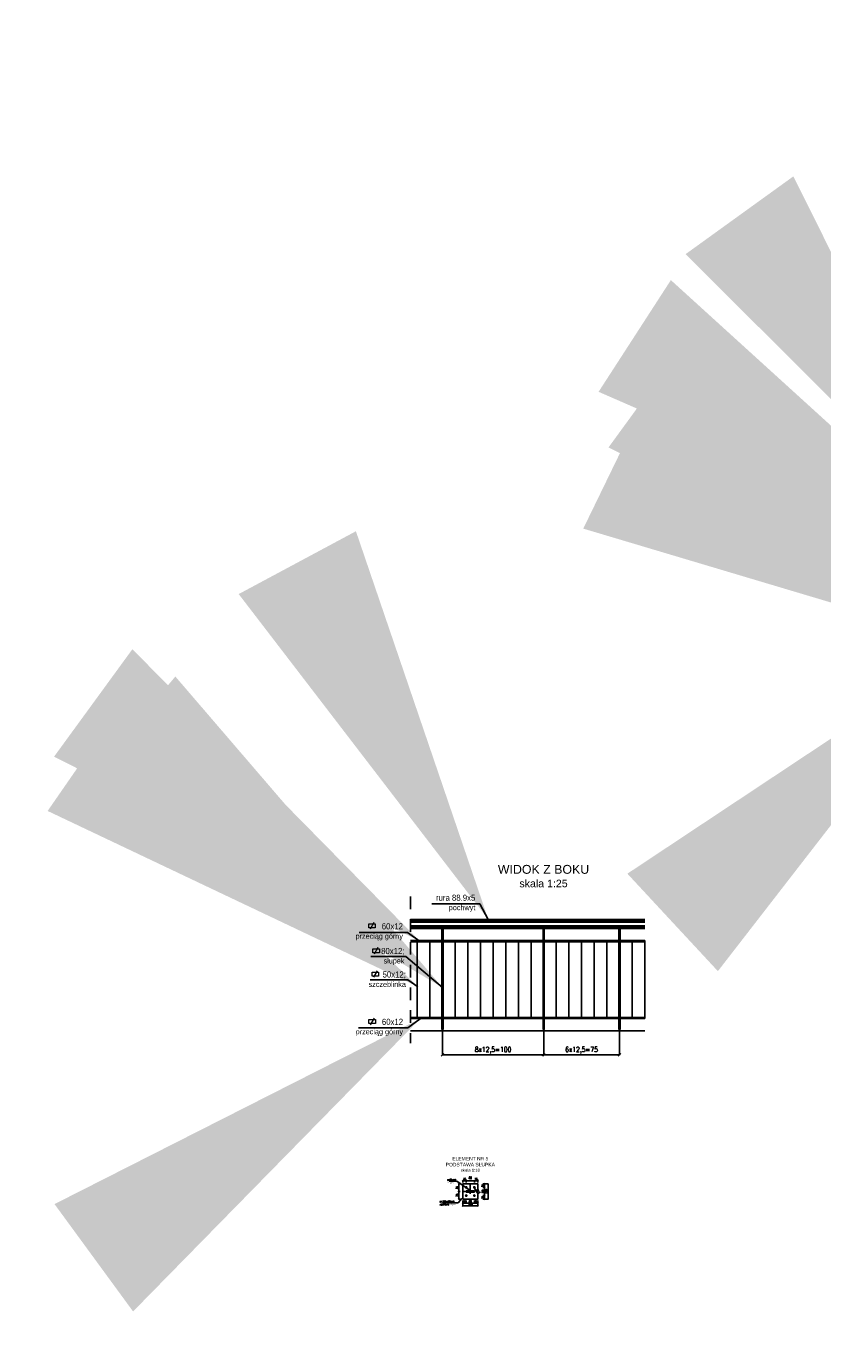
# Model space of a CAD drawing. Header units: metres. Extents: x 0 to 7550187, y 0 to 5738922.
# Tile 6 of 43: x 7549260.69 to 7549268.57, y 5738626.26 to 5738639.3. Entities that reach past the tile are written whole.
import ezdxf
from ezdxf import colors
from ezdxf.entities.mleader import LeaderData, LeaderLine
from ezdxf.math import Vec2, Vec3

# ---------------------------------------------------------------- set-up
doc = ezdxf.new("R2010")
doc.units = ezdxf.units.M
doc.header["$PDSIZE"] = -1
for name, pattern in [('DASHDOT', [25.4, 12.7, -6.35, 0, -6.35]), ('DASHDOT2', [0.5, 0.25, -0.125, 0, -0.125]), ('HIDDEN', [0.375, 0.25, -0.125])]:
    doc.linetypes.add(name, pattern=pattern)
doc.layers.add('_STYL_OPIS', color=4, linetype='Continuous', lineweight=0)
doc.layers.add('_STYL_TEREN', color=4, linetype='Continuous', lineweight=0)
for name, color, linetype in [('_STYL_OPISY', 7, 'Continuous'), ('_STYL_OPISY_GŁÓWNE', 2, 'Continuous'), ('_STYL_OSIE', 5, 'DASHDOT'), ('_STYL_WYMIARY', 7, 'Continuous'), ('_STYL_WYPOSAŻENIE', 5, 'Continuous')]:
    doc.layers.add(name, color=color, linetype=linetype)
doc.styles.add('35_50', font='arial.ttf', dxfattribs={"height": 17.5})
doc.styles.add('arial', font='arial.ttf', dxfattribs={"width": 0.9})
doc.styles.add('Romans', font='Romans.shx', dxfattribs={"width": 0.75})
doc.styles.get("Standard").update_dxf_attribs({"font": 'romans.shx', "width": 0.75})
doc.dimstyles.new('1_20', dxfattribs={"dimscale": 2, "dimtxt": 2.5, "dimasz": 2, "dimexe": 1.25, "dimexo": 2, "dimtad": 1, "dimdec": 1, "dimtxsty": 'arial', "dimcen": 2.5, "dimadec": 0, "dimazin": 0, "dimtfac": 1, "dimtdec": 1, "dimtmove": 0, "dimatfit": 3, "dimfxl": 0, "dimarcsym": 0})
doc.dimstyles.new('styl_1-10', dxfattribs={"dimscale": 0.05, "dimtxt": 0.4, "dimasz": 0.2, "dimexe": 0.02, "dimexo": 0.008, "dimgap": 0.125, "dimtad": 1, "dimdec": 0, "dimlfac": 100, "dimdsep": 46, "dimtxsty": 'Standard', "dimblk": 'OBLIQUE', "dimcen": 1, "dimclrd": 256, "dimclre": 256, "dimclrt": 4, "dimadec": 0, "dimazin": 0, "dimtfac": 1, "dimtdec": 0, "dimtmove": 1, "dimatfit": 3, "dimfxl": 0, "dimlwd": -1, "dimlwe": -1, "dimarcsym": 0})
doc.dimstyles.new('styl_1-25', dxfattribs={"dimscale": 0.05, "dimtxt": 1, "dimasz": 0.5, "dimexe": 0.05, "dimexo": 0.02, "dimgap": 0.315, "dimtad": 1, "dimdec": 0, "dimlfac": 100, "dimdsep": 46, "dimtxsty": 'Standard', "dimblk": 'OBLIQUE', "dimcen": 1, "dimclrd": 256, "dimclre": 256, "dimclrt": 4, "dimadec": 0, "dimazin": 0, "dimtfac": 1, "dimtdec": 0, "dimtmove": 1, "dimatfit": 3, "dimfxl": 0, "dimlwd": -1, "dimlwe": -1, "dimarcsym": 0})

# ---------------------------------------------------------------- blocks, each defined once
blk = doc.blocks.new('_Oblique')
at = {"color": 0, "linetype": 'ByBlock', "lineweight": -2}
blk.add_line((-0.5, -0.5), (0.5, 0.5), dxfattribs=at)
blk = doc.blocks.new('*D161')
at = {"layer": '_STYL_WYMIARY', "transparency": 16777216}
for p, q in [((7549265.005970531, 5738627.663279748), (7549265.005970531, 5738627.635978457)), ((7549265.005970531, 5738627.636978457), (7549265.155970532, 5738627.636978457)), ((7549265.155970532, 5738627.664811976), (7549265.155970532, 5738627.635978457))]:
    blk.add_line(p, q, dxfattribs=at)
at = {"layer": 'Defpoints', "color": 0, "transparency": 16777216}
for p in [(7549265.005970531, 5738627.663679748), (7549265.155970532, 5738627.665211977), (7549265.155970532, 5738627.636978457)]:
    blk.add_point(p, dxfattribs=at)
at = {"layer": '_STYL_WYMIARY', "transparency": 16777216, "xscale": 0.01, "yscale": 0.01, "zscale": 0.01, "rotation": 180}
blk.add_blockref('_Oblique', (7549265.005970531, 5738627.636978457), dxfattribs=at)
at = {"layer": '_STYL_WYMIARY', "transparency": 16777216, "xscale": 0.01, "yscale": 0.01, "zscale": 0.01}
blk.add_blockref('_Oblique', (7549265.155970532, 5738627.636978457), dxfattribs=at)
at = {"layer": '_STYL_WYMIARY', "color": 4, "transparency": 16777216, "insert": (7549265.080970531, 5738627.653228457), "char_height": 0.02, "attachment_point": 5}
blk.add_mtext('150', dxfattribs=at)
blk = doc.blocks.new('*D162')
at = {"layer": '_STYL_WYMIARY', "transparency": 16777216}
for p, q in [((7549265.221745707, 5738627.854546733), (7549265.257039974, 5738627.854546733)), ((7549265.256039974, 5738627.854546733), (7549265.256039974, 5738627.704546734)), ((7549265.224606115, 5738627.704546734), (7549265.257039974, 5738627.704546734))]:
    blk.add_line(p, q, dxfattribs=at)
at = {"layer": 'Defpoints', "color": 0, "transparency": 16777216}
for p in [(7549265.221345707, 5738627.854546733), (7549265.224206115, 5738627.704546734), (7549265.256039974, 5738627.704546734)]:
    blk.add_point(p, dxfattribs=at)
at = {"layer": '_STYL_WYMIARY', "transparency": 16777216, "xscale": 0.01, "yscale": 0.01, "zscale": 0.01}
for p, rotation in [((7549265.256039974, 5738627.854546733), 90), ((7549265.256039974, 5738627.704546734), 270)]:
    blk.add_blockref('_Oblique', p, dxfattribs=dict(at, rotation=rotation))
at = {"layer": '_STYL_WYMIARY', "color": 4, "transparency": 16777216, "insert": (7549265.239789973, 5738627.77954673), "char_height": 0.02, "attachment_point": 5, "rotation": 90}
blk.add_mtext('150', dxfattribs=at)
blk = doc.blocks.new('*D163')
at = {"layer": '_STYL_WYMIARY', "transparency": 16777216}
for p, q in [((7549265.205211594, 5738627.739546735), (7549265.222345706, 5738627.739546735)), ((7549265.221345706, 5738627.739546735), (7549265.221345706, 5738627.704546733)), ((7549265.205211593, 5738627.704546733), (7549265.222345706, 5738627.704546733))]:
    blk.add_line(p, q, dxfattribs=at)
at = {"layer": 'Defpoints', "color": 0, "transparency": 16777216}
for p in [(7549265.204811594, 5738627.739546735), (7549265.204811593, 5738627.704546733), (7549265.221345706, 5738627.704546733)]:
    blk.add_point(p, dxfattribs=at)
at = {"layer": '_STYL_WYMIARY', "transparency": 16777216, "xscale": 0.01, "yscale": 0.01, "zscale": 0.01}
for p, rotation in [((7549265.221345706, 5738627.739546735), 90), ((7549265.221345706, 5738627.704546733), 270)]:
    blk.add_blockref('_Oblique', p, dxfattribs=dict(at, rotation=rotation))
at = {"layer": '_STYL_WYMIARY', "color": 4, "transparency": 16777216, "insert": (7549265.205095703, 5738627.722046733), "char_height": 0.02, "attachment_point": 5, "rotation": 90}
blk.add_mtext('35', dxfattribs=at)
blk = doc.blocks.new('*D164')
at = {"layer": '_STYL_WYMIARY', "transparency": 16777216}
for p, q in [((7549265.005970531, 5738627.691403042), (7549265.005970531, 5738627.664211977)), ((7549265.005970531, 5738627.665211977), (7549265.040970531, 5738627.665211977)), ((7549265.040970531, 5738627.69111327), (7549265.040970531, 5738627.664211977))]:
    blk.add_line(p, q, dxfattribs=at)
at = {"layer": 'Defpoints', "color": 0, "transparency": 16777216}
for p in [(7549265.005970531, 5738627.691803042), (7549265.040970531, 5738627.69151327), (7549265.040970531, 5738627.665211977)]:
    blk.add_point(p, dxfattribs=at)
at = {"layer": '_STYL_WYMIARY', "transparency": 16777216, "xscale": 0.01, "yscale": 0.01, "zscale": 0.01, "rotation": 180}
blk.add_blockref('_Oblique', (7549265.005970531, 5738627.665211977), dxfattribs=at)
at = {"layer": '_STYL_WYMIARY', "transparency": 16777216, "xscale": 0.01, "yscale": 0.01, "zscale": 0.01}
blk.add_blockref('_Oblique', (7549265.040970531, 5738627.665211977), dxfattribs=at)
at = {"layer": '_STYL_WYMIARY', "color": 4, "transparency": 16777216, "insert": (7549265.023470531, 5738627.68146198), "char_height": 0.02, "attachment_point": 5}
blk.add_mtext('35', dxfattribs=at)
blk = doc.blocks.new('*D165')
at = {"layer": '_STYL_WYMIARY', "transparency": 16777216}
for p, q in [((7549265.120970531, 5738627.691513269), (7549265.120970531, 5738627.664211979)), ((7549265.155970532, 5738627.665211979), (7549265.120970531, 5738627.665211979)), ((7549265.155970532, 5738627.691513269), (7549265.155970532, 5738627.664211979))]:
    blk.add_line(p, q, dxfattribs=at)
at = {"layer": 'Defpoints', "color": 0, "transparency": 16777216}
for p in [(7549265.120970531, 5738627.691913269), (7549265.120970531, 5738627.665211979), (7549265.155970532, 5738627.691913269)]:
    blk.add_point(p, dxfattribs=at)
at = {"layer": '_STYL_WYMIARY', "transparency": 16777216, "xscale": 0.01, "yscale": 0.01, "zscale": 0.01, "rotation": 180}
blk.add_blockref('_Oblique', (7549265.120970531, 5738627.665211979), dxfattribs=at)
at = {"layer": '_STYL_WYMIARY', "transparency": 16777216, "xscale": 0.01, "yscale": 0.01, "zscale": 0.01}
blk.add_blockref('_Oblique', (7549265.155970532, 5738627.665211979), dxfattribs=at)
at = {"layer": '_STYL_WYMIARY', "color": 4, "transparency": 16777216, "insert": (7549265.13847053, 5738627.681461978), "char_height": 0.02, "attachment_point": 5}
blk.add_mtext('35', dxfattribs=at)
blk = doc.blocks.new('*D166')
at = {"layer": '_STYL_WYMIARY', "transparency": 16777216}
for p, q in [((7549265.040970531, 5738627.691513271), (7549265.040970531, 5738627.664211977)), ((7549265.040970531, 5738627.665211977), (7549265.120970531, 5738627.665211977)), ((7549265.120970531, 5738627.691513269), (7549265.120970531, 5738627.664211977))]:
    blk.add_line(p, q, dxfattribs=at)
at = {"layer": 'Defpoints', "color": 0, "transparency": 16777216}
for p in [(7549265.040970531, 5738627.691913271), (7549265.120970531, 5738627.691913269), (7549265.120970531, 5738627.665211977)]:
    blk.add_point(p, dxfattribs=at)
at = {"layer": '_STYL_WYMIARY', "transparency": 16777216, "xscale": 0.01, "yscale": 0.01, "zscale": 0.01, "rotation": 180}
blk.add_blockref('_Oblique', (7549265.040970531, 5738627.665211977), dxfattribs=at)
at = {"layer": '_STYL_WYMIARY', "transparency": 16777216, "xscale": 0.01, "yscale": 0.01, "zscale": 0.01}
blk.add_blockref('_Oblique', (7549265.120970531, 5738627.665211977), dxfattribs=at)
at = {"layer": '_STYL_WYMIARY', "color": 4, "transparency": 16777216, "insert": (7549265.08097053, 5738627.68146198), "char_height": 0.02, "attachment_point": 5}
blk.add_mtext('80', dxfattribs=at)
blk = doc.blocks.new('*D167')
at = {"layer": '_STYL_WYMIARY', "transparency": 16777216}
for p, q in [((7549265.205211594, 5738627.819546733), (7549265.222345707, 5738627.819546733)), ((7549265.205211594, 5738627.739546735), (7549265.222345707, 5738627.739546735)), ((7549265.221345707, 5738627.739546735), (7549265.221345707, 5738627.819546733))]:
    blk.add_line(p, q, dxfattribs=at)
at = {"layer": 'Defpoints', "color": 0, "transparency": 16777216}
for p in [(7549265.204811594, 5738627.819546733), (7549265.204811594, 5738627.739546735), (7549265.221345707, 5738627.819546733)]:
    blk.add_point(p, dxfattribs=at)
at = {"layer": '_STYL_WYMIARY', "transparency": 16777216, "xscale": 0.01, "yscale": 0.01, "zscale": 0.01}
for p, rotation in [((7549265.221345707, 5738627.819546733), 90), ((7549265.221345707, 5738627.739546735), 270)]:
    blk.add_blockref('_Oblique', p, dxfattribs=dict(at, rotation=rotation))
at = {"layer": '_STYL_WYMIARY', "color": 4, "transparency": 16777216, "insert": (7549265.205095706, 5738627.779546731), "char_height": 0.02, "attachment_point": 5, "rotation": 90}
blk.add_mtext('80', dxfattribs=at)
blk = doc.blocks.new('*D168')
at = {"layer": '_STYL_WYMIARY', "transparency": 16777216}
for p in [(7549265.117815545, 5738627.825014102), (7549265.157632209, 5738627.751781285)]:
    blk.add_line(p, (7549265.124025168, 5738627.81359305), dxfattribs=at)
at = {"layer": 'Defpoints', "color": 0, "transparency": 16777216}
for p in [(7549265.117815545, 5738627.825014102), (7549265.124025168, 5738627.81359305)]:
    blk.add_point(p, dxfattribs=at)
at = {"layer": '_STYL_WYMIARY', "transparency": 16777216, "xscale": 0.01, "yscale": 0.01, "zscale": 0.01}
for p, rotation in [((7549265.117815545, 5738627.825014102), 298.5329146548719), ((7549265.124025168, 5738627.81359305), 118.5329146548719)]:
    blk.add_blockref('_Oblique', p, dxfattribs=dict(at, rotation=rotation))
at = {"layer": '_STYL_WYMIARY', "color": 4, "transparency": 16777216, "insert": (7549265.159881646, 5738627.781663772), "char_height": 0.02, "attachment_point": 5, "rotation": 298.5329146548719}
blk.add_mtext('∅13', dxfattribs=at)
blk = doc.blocks.new('*D169')
at = {"layer": '_STYL_WYMIARY', "transparency": 16777216}
for p, q in [((7549265.205211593, 5738627.854546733), (7549265.222345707, 5738627.854546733)), ((7549265.221345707, 5738627.819546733), (7549265.221345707, 5738627.854546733)), ((7549265.205211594, 5738627.819546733), (7549265.222345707, 5738627.819546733))]:
    blk.add_line(p, q, dxfattribs=at)
at = {"layer": 'Defpoints', "color": 0, "transparency": 16777216}
for p in [(7549265.204811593, 5738627.854546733), (7549265.221345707, 5738627.854546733), (7549265.204811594, 5738627.819546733)]:
    blk.add_point(p, dxfattribs=at)
at = {"layer": '_STYL_WYMIARY', "transparency": 16777216, "xscale": 0.01, "yscale": 0.01, "zscale": 0.01}
for p, rotation in [((7549265.221345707, 5738627.854546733), 90), ((7549265.221345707, 5738627.819546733), 270)]:
    blk.add_blockref('_Oblique', p, dxfattribs=dict(at, rotation=rotation))
at = {"layer": '_STYL_WYMIARY', "color": 4, "transparency": 16777216, "insert": (7549265.205095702, 5738627.837046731), "char_height": 0.02, "attachment_point": 5, "rotation": 90}
blk.add_mtext('35', dxfattribs=at)
blk = doc.blocks.new('*D170')
at = {"layer": '_STYL_WYMIARY', "transparency": 16777216}
for p, q in [((7549264.982097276, 5738627.854546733), (7549264.964963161, 5738627.854546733)), ((7549264.965963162, 5738627.779546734), (7549264.965963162, 5738627.854546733)), ((7549264.982097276, 5738627.779546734), (7549264.964963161, 5738627.779546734))]:
    blk.add_line(p, q, dxfattribs=at)
at = {"layer": 'Defpoints', "color": 0, "transparency": 16777216}
for p in [(7549264.965963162, 5738627.854546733), (7549264.982497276, 5738627.854546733), (7549264.982497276, 5738627.779546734)]:
    blk.add_point(p, dxfattribs=at)
at = {"layer": '_STYL_WYMIARY', "transparency": 16777216, "xscale": 0.01, "yscale": 0.01, "zscale": 0.01}
for p, rotation in [((7549264.965963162, 5738627.854546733), 90), ((7549264.965963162, 5738627.779546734), 270)]:
    blk.add_blockref('_Oblique', p, dxfattribs=dict(at, rotation=rotation))
at = {"layer": '_STYL_WYMIARY', "color": 4, "transparency": 16777216, "insert": (7549264.94971316, 5738627.817046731), "char_height": 0.02, "attachment_point": 5, "rotation": 90}
blk.add_mtext('75', dxfattribs=at)
blk = doc.blocks.new('*D171')
at = {"layer": '_STYL_WYMIARY', "transparency": 16777216}
for p, q in [((7549264.982097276, 5738627.779546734), (7549264.964963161, 5738627.779546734)), ((7549264.965963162, 5738627.779546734), (7549264.965963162, 5738627.704546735)), ((7549264.982097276, 5738627.704546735), (7549264.964963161, 5738627.704546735))]:
    blk.add_line(p, q, dxfattribs=at)
at = {"layer": 'Defpoints', "color": 0, "transparency": 16777216}
for p in [(7549264.982497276, 5738627.779546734), (7549264.965963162, 5738627.704546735), (7549264.982497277, 5738627.704546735)]:
    blk.add_point(p, dxfattribs=at)
at = {"layer": '_STYL_WYMIARY', "transparency": 16777216, "xscale": 0.01, "yscale": 0.01, "zscale": 0.01}
for p, rotation in [((7549264.965963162, 5738627.779546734), 90), ((7549264.965963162, 5738627.704546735), 270)]:
    blk.add_blockref('_Oblique', p, dxfattribs=dict(at, rotation=rotation))
at = {"layer": '_STYL_WYMIARY', "color": 4, "transparency": 16777216, "insert": (7549264.94971316, 5738627.742046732), "char_height": 0.02, "attachment_point": 5, "rotation": 90}
blk.add_mtext('75', dxfattribs=at)
blk = doc.blocks.new('*D172')
at = {"layer": '_STYL_WYMIARY', "transparency": 16777216}
for p, q in [((7549265.005970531, 5738627.869671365), (7549265.005970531, 5738627.887248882)), ((7549265.005970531, 5738627.886248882), (7549265.040970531, 5738627.886248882)), ((7549265.040970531, 5738627.869671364), (7549265.040970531, 5738627.887248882))]:
    blk.add_line(p, q, dxfattribs=at)
at = {"layer": 'Defpoints', "color": 0, "transparency": 16777216}
for p in [(7549265.005970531, 5738627.869271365), (7549265.040970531, 5738627.886248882), (7549265.040970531, 5738627.869271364)]:
    blk.add_point(p, dxfattribs=at)
at = {"layer": '_STYL_WYMIARY', "transparency": 16777216, "xscale": 0.01, "yscale": 0.01, "zscale": 0.01, "rotation": 180}
blk.add_blockref('_Oblique', (7549265.005970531, 5738627.886248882), dxfattribs=at)
at = {"layer": '_STYL_WYMIARY', "transparency": 16777216, "xscale": 0.01, "yscale": 0.01, "zscale": 0.01}
blk.add_blockref('_Oblique', (7549265.040970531, 5738627.886248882), dxfattribs=at)
at = {"layer": '_STYL_WYMIARY', "color": 4, "transparency": 16777216, "insert": (7549265.02347053, 5738627.902498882), "char_height": 0.02, "attachment_point": 5}
blk.add_mtext('35', dxfattribs=at)
blk = doc.blocks.new('*D173')
at = {"layer": '_STYL_WYMIARY', "transparency": 16777216}
for p, q in [((7549265.040970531, 5738627.869671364), (7549265.040970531, 5738627.887248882)), ((7549265.040970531, 5738627.886248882), (7549265.120970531, 5738627.886248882)), ((7549265.120970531, 5738627.869671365), (7549265.120970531, 5738627.887248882))]:
    blk.add_line(p, q, dxfattribs=at)
at = {"layer": 'Defpoints', "color": 0, "transparency": 16777216}
for p in [(7549265.040970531, 5738627.869271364), (7549265.120970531, 5738627.886248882), (7549265.120970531, 5738627.869271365)]:
    blk.add_point(p, dxfattribs=at)
at = {"layer": '_STYL_WYMIARY', "transparency": 16777216, "xscale": 0.01, "yscale": 0.01, "zscale": 0.01, "rotation": 180}
blk.add_blockref('_Oblique', (7549265.040970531, 5738627.886248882), dxfattribs=at)
at = {"layer": '_STYL_WYMIARY', "transparency": 16777216, "xscale": 0.01, "yscale": 0.01, "zscale": 0.01}
blk.add_blockref('_Oblique', (7549265.120970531, 5738627.886248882), dxfattribs=at)
at = {"layer": '_STYL_WYMIARY', "color": 4, "transparency": 16777216, "insert": (7549265.080970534, 5738627.913792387), "char_height": 0.02, "attachment_point": 5}
blk.add_mtext('80', dxfattribs=at)
blk = doc.blocks.new('*D174')
at = {"layer": '_STYL_WYMIARY', "transparency": 16777216}
for p, q in [((7549265.120970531, 5738627.869671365), (7549265.120970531, 5738627.887248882)), ((7549265.155970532, 5738627.886248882), (7549265.120970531, 5738627.886248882)), ((7549265.155970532, 5738627.869671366), (7549265.155970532, 5738627.887248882))]:
    blk.add_line(p, q, dxfattribs=at)
at = {"layer": 'Defpoints', "color": 0, "transparency": 16777216}
for p in [(7549265.120970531, 5738627.886248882), (7549265.120970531, 5738627.869271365), (7549265.155970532, 5738627.869271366)]:
    blk.add_point(p, dxfattribs=at)
at = {"layer": '_STYL_WYMIARY', "transparency": 16777216, "xscale": 0.01, "yscale": 0.01, "zscale": 0.01, "rotation": 180}
blk.add_blockref('_Oblique', (7549265.120970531, 5738627.886248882), dxfattribs=at)
at = {"layer": '_STYL_WYMIARY', "transparency": 16777216, "xscale": 0.01, "yscale": 0.01, "zscale": 0.01}
blk.add_blockref('_Oblique', (7549265.155970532, 5738627.886248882), dxfattribs=at)
at = {"layer": '_STYL_WYMIARY', "color": 4, "transparency": 16777216, "insert": (7549265.138470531, 5738627.902498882), "char_height": 0.02, "attachment_point": 5}
blk.add_mtext('35', dxfattribs=at)
blk = doc.blocks.new('*D159')
at = {"layer": '_STYL_WYMIARY', "transparency": 16777216}
for p, q in [((7549264.806648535, 5738629.386384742), (7549264.806648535, 5738629.12774953)), ((7549265.806648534, 5738629.38638474), (7549265.806648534, 5738629.12774953)), ((7549265.806648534, 5738629.13024953), (7549264.806648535, 5738629.13024953))]:
    blk.add_line(p, q, dxfattribs=at)
at = {"layer": 'Defpoints', "color": 0, "transparency": 16777216}
for p in [(7549264.806648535, 5738629.387384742), (7549265.806648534, 5738629.387384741), (7549264.806648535, 5738629.13024953)]:
    blk.add_point(p, dxfattribs=at)
at = {"layer": '_STYL_WYMIARY', "transparency": 16777216, "xscale": 0.025, "yscale": 0.025, "zscale": 0.025, "rotation": 180}
blk.add_blockref('_Oblique', (7549264.806648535, 5738629.13024953), dxfattribs=at)
at = {"layer": '_STYL_WYMIARY', "transparency": 16777216, "xscale": 0.025, "yscale": 0.025, "zscale": 0.025}
blk.add_blockref('_Oblique', (7549265.806648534, 5738629.13024953), dxfattribs=at)
at = {"layer": '_STYL_WYMIARY', "color": 4, "transparency": 16777216, "insert": (7549265.306648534, 5738629.175761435), "char_height": 0.05, "attachment_point": 5}
blk.add_mtext('8x12,5=100', dxfattribs=at)
blk = doc.blocks.new('*D160')
at = {"layer": '_STYL_WYMIARY', "transparency": 16777216}
for p, q in [((7549265.806648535, 5738629.386384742), (7549265.806648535, 5738629.12774953)), ((7549266.556648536, 5738629.366928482), (7549266.556648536, 5738629.12774953)), ((7549266.556648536, 5738629.13024953), (7549265.806648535, 5738629.13024953))]:
    blk.add_line(p, q, dxfattribs=at)
at = {"layer": 'Defpoints', "color": 0, "transparency": 16777216}
for p in [(7549265.806648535, 5738629.387384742), (7549266.556648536, 5738629.367928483), (7549265.806648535, 5738629.13024953)]:
    blk.add_point(p, dxfattribs=at)
at = {"layer": '_STYL_WYMIARY', "transparency": 16777216, "xscale": 0.025, "yscale": 0.025, "zscale": 0.025, "rotation": 180}
blk.add_blockref('_Oblique', (7549265.806648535, 5738629.13024953), dxfattribs=at)
at = {"layer": '_STYL_WYMIARY', "transparency": 16777216, "xscale": 0.025, "yscale": 0.025, "zscale": 0.025}
blk.add_blockref('_Oblique', (7549266.556648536, 5738629.13024953), dxfattribs=at)
at = {"layer": '_STYL_WYMIARY', "color": 4, "transparency": 16777216, "insert": (7549266.181648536, 5738629.175761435), "char_height": 0.05, "attachment_point": 5}
blk.add_mtext('6x12,5=75', dxfattribs=at)

msp = doc.modelspace()

# ---------------------------------------------------------------- linework, layer by layer
msp.add_line((7549264.489975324, 5738630.467928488, -0.01559189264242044), (7549264.489975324, 5738630.379028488, -0.01559189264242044))
at = {"layer": '_STYL_OPIS', "color": 5}
for p, q in [((7549264.127602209, 5738630.436902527, -0.01559189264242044), (7549264.090598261, 5738630.371717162, -0.01559189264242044)), ((7549264.167978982, 5738630.189602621, -0.01559189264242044), (7549264.130975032, 5738630.124417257, -0.01559189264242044)), ((7549264.160310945, 5738629.961550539, -0.01559189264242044), (7549264.123306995, 5738629.896365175, -0.01559189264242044)), ((7549264.129017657, 5738629.492513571, -0.01559189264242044), (7549264.092013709, 5738629.427328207, -0.01559189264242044))]:
    msp.add_line(p, q, dxfattribs=at)
at = {"layer": '_STYL_OPIS', "color": 5, "elevation": -0.01559189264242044}
for points in [[(7549264.076766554, 5738630.424348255), (7549264.141433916, 5738630.424348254), (7549264.141433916, 5738630.384271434), (7549264.076766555, 5738630.384271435)], [(7549264.117143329, 5738630.17704835), (7549264.181810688, 5738630.17704835), (7549264.181810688, 5738630.136971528), (7549264.117143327, 5738630.136971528)], [(7549264.109475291, 5738629.948996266), (7549264.174142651, 5738629.948996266), (7549264.174142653, 5738629.908919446), (7549264.10947529, 5738629.908919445)], [(7549264.078182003, 5738629.4799593), (7549264.142849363, 5738629.4799593), (7549264.142849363, 5738629.43988248), (7549264.078182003, 5738629.43988248)]]:
    msp.add_lwpolyline(points, close=True, dxfattribs=at)
at = {"layer": '_STYL_OSIE', "linetype": 'HIDDEN', "ltscale": 0.5}
msp.add_line((7549264.489975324, 5738630.695405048, -0.01559189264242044), (7549264.489975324, 5738629.245964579, -0.01559189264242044), dxfattribs=at)
at = {"layer": '_STYL_TEREN', "color": 2, "linetype": 'Continuous', "lineweight": 25}
msp.add_line((7549264.489975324, 5738629.367928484, -0.01559189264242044), (7549266.806648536, 5738629.367928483, -0.01559189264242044), dxfattribs=at)
at = {"layer": '_STYL_WYPOSAŻENIE', "color": 3, "linetype": 'Continuous', "lineweight": 25}
for p, q in [((7549264.489975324, 5738630.467928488, -0.01559189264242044), (7549266.806648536, 5738630.467928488, -0.01559189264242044)), ((7549264.489975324, 5738630.379028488, -0.01559189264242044), (7549266.806648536, 5738630.379028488, -0.01559189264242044))]:
    msp.add_line(p, q, dxfattribs=at)
at = {"layer": '_STYL_WYPOSAŻENIE', "color": 8, "lineweight": 25, "ltscale": 0.1}
for p, q in [((7549264.489975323, 5738630.463010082, -0.01559189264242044), (7549266.806648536, 5738630.463010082, -0.01559189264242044)), ((7549264.489975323, 5738630.453501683, -0.01559189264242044), (7549266.806648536, 5738630.453501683, -0.01559189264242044)), ((7549264.489975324, 5738630.440373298, -0.01559189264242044), (7549266.806648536, 5738630.440373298, -0.01559189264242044)), ((7549264.489975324, 5738630.406583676, -0.01559189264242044), (7549266.806648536, 5738630.406583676, -0.01559189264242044)), ((7549264.489975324, 5738630.393455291, -0.01559189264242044), (7549266.806648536, 5738630.393455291, -0.01559189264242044)), ((7549264.489975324, 5738630.383946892, -0.01559189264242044), (7549266.806648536, 5738630.383946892, -0.01559189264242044))]:
    msp.add_line(p, q, dxfattribs=at)
at = {"layer": '_STYL_WYPOSAŻENIE', "color": 4, "linetype": 'Continuous', "lineweight": 25}
for p, q in [((7549264.800648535, 5738630.379028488, -0.01559189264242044), (7549264.800648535, 5738629.379928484, -0.01559189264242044)), ((7549264.812648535, 5738630.379028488, -0.01559189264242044), (7549264.812648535, 5738629.379928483, -0.01559189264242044)), ((7549265.800648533, 5738630.379028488, -0.01559189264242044), (7549265.800648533, 5738629.379928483, -0.01559189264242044)), ((7549265.812648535, 5738630.379028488, -0.01559189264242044), (7549265.812648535, 5738629.379928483, -0.01559189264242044)), ((7549266.550648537, 5738630.379028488, -0.01559189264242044), (7549266.550648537, 5738629.379928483, -0.01559189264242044)), ((7549266.562648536, 5738630.379028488, -0.01559189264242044), (7549266.562648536, 5738629.379928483, -0.01559189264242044)), ((7549264.489975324, 5738630.259028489, -0.01559189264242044), (7549266.806648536, 5738630.259028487, -0.01559189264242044)), ((7549266.806648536, 5738630.259028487, -0.01559189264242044), (7549266.806648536, 5738629.487928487, -0.01559189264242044)), ((7549264.489975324, 5738629.487928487, -0.01559189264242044), (7549266.806648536, 5738629.487928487, -0.01559189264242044))]:
    msp.add_line(p, q, dxfattribs=at)
at = {"layer": '_STYL_WYPOSAŻENIE', "color": 7, "linetype": 'DASHDOT', "lineweight": 25, "ltscale": 0.1}
for p, q in [((7549264.806648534, 5738630.379028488, -0.01559189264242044), (7549264.806648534, 5738629.367928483, -0.01559189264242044)), ((7549265.806648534, 5738630.379028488, -0.01559189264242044), (7549265.806648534, 5738629.367928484, -0.01559189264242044)), ((7549266.556648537, 5738630.379028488, -0.01559189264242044), (7549266.556648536, 5738629.367928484, -0.01559189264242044))]:
    msp.add_line(p, q, dxfattribs=at)
at = {"layer": '_STYL_WYPOSAŻENIE', "linetype": 'Continuous', "lineweight": 25}
for p, q in [((7549264.489975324, 5738630.247028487, -0.01559189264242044), (7549266.806648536, 5738630.247028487, -0.01559189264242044)), ((7549264.556648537, 5738630.247028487, -0.01559189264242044), (7549264.556648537, 5738629.499928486, -0.01559189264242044)), ((7549264.681648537, 5738630.247028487, -0.01559189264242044), (7549264.681648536, 5738629.499928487, -0.01559189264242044)), ((7549264.931648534, 5738630.247028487, -0.01559189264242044), (7549264.931648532, 5738629.499928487, -0.01559189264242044)), ((7549265.056648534, 5738630.247028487, -0.01559189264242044), (7549265.056648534, 5738629.499928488, -0.01559189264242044)), ((7549265.181648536, 5738630.247028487, -0.01559189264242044), (7549265.181648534, 5738629.499928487, -0.01559189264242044)), ((7549265.306648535, 5738630.247028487, -0.01559189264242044), (7549265.306648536, 5738629.499928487, -0.01559189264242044)), ((7549265.431648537, 5738630.247028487, -0.01559189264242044), (7549265.431648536, 5738629.499928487, -0.01559189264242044)), ((7549265.556648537, 5738630.247028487, -0.01559189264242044), (7549265.556648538, 5738629.499928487, -0.01559189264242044)), ((7549265.681648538, 5738630.247028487, -0.01559189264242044), (7549265.681648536, 5738629.499928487, -0.01559189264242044)), ((7549265.931648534, 5738630.247028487, -0.01559189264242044), (7549265.931648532, 5738629.499928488, -0.01559189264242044)), ((7549266.056648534, 5738630.247028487, -0.01559189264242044), (7549266.056648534, 5738629.499928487, -0.01559189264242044)), ((7549266.181648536, 5738630.247028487, -0.01559189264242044), (7549266.181648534, 5738629.499928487, -0.01559189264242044)), ((7549266.306648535, 5738630.247028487, -0.01559189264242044), (7549266.306648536, 5738629.499928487, -0.01559189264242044)), ((7549266.431648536, 5738630.247028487, -0.01559189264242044), (7549266.431648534, 5738629.499928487, -0.01559189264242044)), ((7549266.556648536, 5738630.247028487, -0.01559189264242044), (7549266.556648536, 5738629.499928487, -0.01559189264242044)), ((7549266.681648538, 5738630.247028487, -0.01559189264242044), (7549266.681648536, 5738629.499928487, -0.01559189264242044)), ((7549264.489975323, 5738629.499928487, -0.01559189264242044), (7549266.806648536, 5738629.499928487, -0.01559189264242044))]:
    msp.add_line(p, q, dxfattribs=at)
at = {"layer": '_STYL_WYPOSAŻENIE', "linetype": 'DASHDOT2', "lineweight": 25, "ltscale": 0.1}
for p, q in [((7549265.080970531, 5738627.856978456, -0.01559189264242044), (7549265.080970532, 5738627.694220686, -0.01559189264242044)), ((7549264.998975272, 5738627.779546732, -0.01559189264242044), (7549265.155970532, 5738627.779546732, -0.01559189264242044))]:
    msp.add_line(p, q, dxfattribs=at)
at = {"layer": '_STYL_WYPOSAŻENIE', "color": 4, "lineweight": 25, "elevation": -0.01559189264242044}
for points in [[(7549265.005970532, 5738627.704546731), (7549265.155970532, 5738627.704546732), (7549265.155970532, 5738627.854546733), (7549265.005970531, 5738627.854546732)], [(7549265.120970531, 5738627.785546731), (7549265.040970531, 5738627.785546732), (7549265.040970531, 5738627.773546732), (7549265.12097053, 5738627.773546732)]]:
    msp.add_lwpolyline(points, close=True, dxfattribs=at)
at = {"layer": '_STYL_WYPOSAŻENIE', "color": 4, "lineweight": 25}
for centre in [(7549265.040970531, 5738627.819546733, -0.01559189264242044), (7549265.040970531, 5738627.739546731, -0.01559189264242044), (7549265.120970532, 5738627.819546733, -0.01559189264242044), (7549265.120970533, 5738627.739546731, -0.01559189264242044)]:
    msp.add_circle(centre, 0.006500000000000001, dxfattribs=at)

# ---------------------------------------------------------------- texts
at = {"layer": '_STYL_OPIS', "color": 5, "ltscale": 3, "char_height": 0.0611, "attachment_point": 6, "style": 'arial'}
for s, insert in [('rura 88.9x5\\P{\\H0.85106x;pochwyt}', (7549265.130366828, 5738630.628957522, -0.01559189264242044)), ('60x12\\P{\\H0.85106x;przeciąg górny}', (7549264.414713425, 5738630.346515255, -0.01559189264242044)), ('80x12; \\P{\\H0.85106x;słupek}', (7549264.429760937, 5738630.102314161, -0.01559189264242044)), ('50x12; \\P{\\H0.85106x;szczeblinka}', (7549264.443914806, 5738629.878016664, -0.01559189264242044)), ('60x12\\P{\\H0.85106x;przeciąg górny}', (7549264.416128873, 5738629.402126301, -0.01559189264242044))]:
    msp.add_mtext(s, dxfattribs=dict(at, insert=insert))
at = {"layer": '_STYL_OPISY_GŁÓWNE', "attachment_point": 5, "style": '35_50'}
for s, insert, char_height, width in [('\\PWIDOK Z BOKU\\P{\\H0.85714x;\\C3;skala 1:25}', (7549265.805092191, 5738630.969319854), 0.08750000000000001, 1.988435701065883), ('ELEMENT NR 5\\PPODSTAWA SŁUPKA\\P{\\H0.85714x;\\C3;skala 1:10}', (7549265.08112846, 5738628.047762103, -0.03118378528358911), 0.035, 0.5131156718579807)]:
    msp.add_mtext(s, dxfattribs=dict(at, insert=insert, char_height=char_height, width=width))

# ---------------------------------------------------------------- dimensions: what is measured, and where the dimension line sits
at = {"layer": '_STYL_WYMIARY'}
for base, p1, p2, text, picture, middle in [((7549264.806648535, 5738629.13024953, -0.01559189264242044), (7549265.806648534, 5738629.387384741, -0.01559189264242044), (7549264.806648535, 5738629.387384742, -0.01559189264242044), '8x12,5=<>', '*D159', (7549265.306648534, 5738629.175761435, -0.01559189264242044)), ((7549265.806648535, 5738629.13024953, -0.01559189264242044), (7549266.556648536, 5738629.367928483, -0.01559189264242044), (7549265.806648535, 5738629.387384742, -0.01559189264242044), '6x12,5=<>', '*D160', (7549266.181648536, 5738629.175761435, -0.01559189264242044))]:
    dim = msp.add_linear_dim(base=base, p1=p1, p2=p2, text=text, dimstyle='styl_1-25', dxfattribs=at)
    dim.commit()
    dim.dimension.update_dxf_attribs({"geometry": picture, "text_midpoint": middle})
for base, p1, p2, angle, picture, middle in [((7549264.965963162, 5738627.854546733, -0.01559189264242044), (7549264.982497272, 5738627.779546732, -0.01559189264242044), (7549264.982497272, 5738627.854546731, -0.01559189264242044), 90, '*D170', (7549264.94971316, 5738627.817046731, -0.01559189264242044)), ((7549265.256039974, 5738627.704546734, -0.01559189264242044), (7549265.221345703, 5738627.854546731, -0.01559189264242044), (7549265.224206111, 5738627.704546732, -0.01559189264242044), 90, '*D162', (7549265.239789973, 5738627.77954673, -0.01559189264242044)), ((7549264.965963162, 5738627.704546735, -0.01559189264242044), (7549264.982497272, 5738627.779546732, -0.01559189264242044), (7549264.982497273, 5738627.704546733, -0.01559189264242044), 270, '*D171', (7549264.94971316, 5738627.742046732, -0.01559189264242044)), ((7549265.221345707, 5738627.819546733, -0.01559189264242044), (7549265.20481159, 5738627.739546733, -0.01559189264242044), (7549265.20481159, 5738627.819546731, -0.01559189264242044), 90, '*D167', (7549265.205095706, 5738627.779546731, -0.01559189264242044))]:
    dim = msp.add_linear_dim(base=base, p1=p1, p2=p2, angle=angle, dimstyle='styl_1-10', override={"dimlfac": 1000}, dxfattribs=at)
    dim.commit()
    dim.dimension.update_dxf_attribs({"geometry": picture, "text_midpoint": middle})
for base, p1, p2, picture, middle in [((7549265.040970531, 5738627.886248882, -0.01559189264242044), (7549265.005970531, 5738627.869271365, -0.01559189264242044), (7549265.040970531, 5738627.869271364, -0.01559189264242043), '*D172', (7549265.02347053, 5738627.886248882, -0.01559189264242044)), ((7549265.120970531, 5738627.886248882, -0.01559189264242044), (7549265.040970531, 5738627.869271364, -0.01559189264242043), (7549265.120970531, 5738627.869271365, -0.01559189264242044), '*D173', (7549265.080970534, 5738627.897542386, -0.01559189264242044)), ((7549265.040970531, 5738627.665211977, -0.01559189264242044), (7549265.005970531, 5738627.691803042, -0.01559189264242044), (7549265.040970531, 5738627.69151327, -0.01559189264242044), '*D164', (7549265.023470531, 5738627.665211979, -0.01559189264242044)), ((7549265.120970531, 5738627.665211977, -0.01559189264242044), (7549265.040970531, 5738627.691913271, -0.01559189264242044), (7549265.120970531, 5738627.691913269, -0.01559189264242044), '*D166', (7549265.08097053, 5738627.665211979, -0.01559189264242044))]:
    dim = msp.add_linear_dim(base=base, p1=p1, p2=p2, dimstyle='styl_1-10', override={"dimlfac": 1000}, dxfattribs=at)
    dim.commit()
    dim.dimension.update_dxf_attribs({"geometry": picture, "text_midpoint": middle, "dimtype": 160})
for base, p1, p2, angle, picture, middle in [((7549265.120970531, 5738627.886248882, -0.01559189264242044), (7549265.155970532, 5738627.869271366, -0.01559189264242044), (7549265.120970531, 5738627.869271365, -0.01559189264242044), 180, '*D174', (7549265.138470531, 5738627.886248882, -0.01559189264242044)), ((7549265.221345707, 5738627.854546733, -0.01559189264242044), (7549265.20481159, 5738627.819546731, -0.01559189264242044), (7549265.204811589, 5738627.854546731, -0.01559189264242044), 270, '*D169', (7549265.221345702, 5738627.837046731, -0.01559189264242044)), ((7549265.221345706, 5738627.704546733, -0.01559189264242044), (7549265.20481159, 5738627.739546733, -0.01559189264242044), (7549265.204811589, 5738627.704546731, -0.01559189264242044), 90, '*D163', (7549265.221345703, 5738627.722046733, -0.01559189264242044)), ((7549265.120970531, 5738627.665211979, -0.01559189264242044), (7549265.155970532, 5738627.691913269, -0.01559189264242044), (7549265.120970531, 5738627.691913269, -0.01559189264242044), 180, '*D165', (7549265.13847053, 5738627.665211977, -0.01559189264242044))]:
    dim = msp.add_linear_dim(base=base, p1=p1, p2=p2, angle=angle, dimstyle='styl_1-10', override={"dimlfac": 1000}, dxfattribs=at)
    dim.commit()
    dim.dimension.update_dxf_attribs({"geometry": picture, "text_midpoint": middle, "dimtype": 160})
dim = msp.add_diameter_dim_2p(p1=(7549265.117815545, 5738627.825014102, -0.01559189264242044), p2=(7549265.124025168, 5738627.81359305, -0.01559189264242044), dimstyle='styl_1-10', override={"dimlfac": 1000}, dxfattribs=at)
dim.commit()
dim.dimension.update_dxf_attribs({"geometry": '*D168', "text_midpoint": (7549265.159881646, 5738627.781663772, -0.01559189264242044)})
dim = msp.add_linear_dim(base=(7549265.155970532, 5738627.636978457, -0.01559189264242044), p1=(7549265.005970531, 5738627.663679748, -0.01559189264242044), p2=(7549265.155970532, 5738627.665211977, -0.01559189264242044), dimstyle='styl_1-10', override={"dimlfac": 1000}, dxfattribs=at)
dim.commit()
dim.dimension.update_dxf_attribs({"geometry": '*D161', "text_midpoint": (7549265.080970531, 5738627.653228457, -0.01559189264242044)})

# ---------------------------------------------------------------- leaders
at = {"layer": '_STYL_OPIS', "color": 5, "ltscale": 3}
for points in [[(7549270.082829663, 5738634.18422362, -0.01559189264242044), (7549269.958306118, 5738634.356876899, -0.01559189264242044), (7549269.861743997, 5738634.356876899, -0.01559189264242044)], [(7549270.064869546, 5738634.061791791, -0.01559189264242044), (7549269.958306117, 5738634.130780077, -0.01559189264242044), (7549269.861743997, 5738634.130780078, -0.01559189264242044)], [(7549270.066962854, 5738633.307830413, -0.01559189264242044), (7549269.972439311, 5738633.37677406, -0.01559189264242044), (7549269.86251128, 5738633.37677406, -0.01559189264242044)], [(7549270.082829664, 5738633.173123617, -0.01559189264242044), (7549269.958306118, 5738633.233691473, -0.01559189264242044), (7549269.893743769, 5738633.233691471, -0.01559189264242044)], [(7549265.25913123, 5738630.46899826, -0.01559189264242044), (7549265.176385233, 5738630.623452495, -0.01559189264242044), (7549264.701826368, 5738630.623452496, -0.01559189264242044)], [(7549264.583612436, 5738630.251383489, -0.01559189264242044), (7549264.460731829, 5738630.341010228, -0.01559189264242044), (7549263.981951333, 5738630.341010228, -0.01559189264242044)], [(7549270.012829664, 5738633.161123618, -0.01559189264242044), (7549269.864862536, 5738633.023696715, -0.01559189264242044), (7549269.346187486, 5738633.023696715, -0.01559189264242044)], [(7549264.806648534, 5738629.795660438, -0.01559189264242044), (7549264.442993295, 5738630.10056372, -0.01559189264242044), (7549264.096560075, 5738630.10056372, -0.01559189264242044)], [(7549264.563375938, 5738629.803567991, -0.01559189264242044), (7549264.463852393, 5738629.872511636, -0.01559189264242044), (7549264.08968335, 5738629.872511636, -0.01559189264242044)], [(7549264.584865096, 5738629.487402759, -0.01559189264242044), (7549264.462146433, 5738629.397554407, -0.01559189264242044), (7549263.97614557, 5738629.396601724, -0.01559189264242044)]]:
    msp.add_leader(points, dimstyle='1_20', override={"dimgap": 0.625, "dimtad": 0}, dxfattribs=at)
at = {"layer": '_STYL_OPIS', "color": 4}
ml = msp.add_multileader_mtext('Standard', dxfattribs=at)
ml.set_content('{\\W0.85;\\C4;bl.80x12\\Psłupek}', color=5, style='Romans')
ml.set_leader_properties()
ml.build(insert=Vec2(0, 0))
ml.multileader.update_dxf_attribs({"text_left_attachment_type": 6, "text_right_attachment_type": 6, "dogleg_length": 0.03677554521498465, "arrow_head_size": 0.01600000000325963})
ctx = ml.context
ctx.base_point, ctx.char_height, ctx.arrow_head_size, ctx.landing_gap_size, ctx.plane_origin = Vec3(7549264.848310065, 5738627.880765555, -0.01559189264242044), 0.016, 0.01600000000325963, 0.006400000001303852, Vec3(7549264.915843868, 5738628.05770347, -0.01559189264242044)
ctx.left_attachment, ctx.right_attachment = 6, 6
notes = []
notes.append((ctx, [(1, (1, 1, 0), (7549264.949241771, 5738627.880765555, -0.01559189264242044), (-1, 7.370401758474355e-17), 0.005884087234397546, [(0, [(7549265.083054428, 5738627.785546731, -0.01559189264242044)], 0, [])])]))
ctx.mtext.insert, ctx.mtext.flow_direction = Vec3(7549264.854710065, 5738627.902098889, -0.01559189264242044), 5
ml = msp.add_multileader_mtext('Standard', dxfattribs=at)
ml.set_content('{\\W0.85;\\C4;bl.150x150x12\\Ppodstawa słupka}', color=5, style='Romans')
ml.set_leader_properties()
ml.build(insert=Vec2(0, 0))
ml.multileader.update_dxf_attribs({"text_left_attachment_type": 6, "text_right_attachment_type": 6, "dogleg_length": 0.03677554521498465, "arrow_head_size": 0.01600000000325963})
ctx = ml.context
ctx.base_point, ctx.char_height, ctx.arrow_head_size, ctx.landing_gap_size, ctx.plane_origin = Vec3(7549264.772494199, 5738627.66636348, -0.01559189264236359), 0.016, 0.01600000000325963, 0.006400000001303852, Vec3(7549264.862211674, 5738627.837031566, -0.01559189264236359)
ctx.left_attachment, ctx.right_attachment = 6, 6
notes.append((ctx, [(1, (1, 1, 0), (7549264.960206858, 5738627.66636348, -0.01559189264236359), (-1, 7.370401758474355e-17), 0.005884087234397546, [(0, [(7549265.00600095, 5738627.72122933, -0.01559189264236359)], 0, [])])]))
ctx.mtext.insert, ctx.mtext.flow_direction = Vec3(7549264.778894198, 5738627.687696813, -0.01559189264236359), 5
at = {"layer": '_STYL_OPISY', "linetype": 'Continuous'}
ml = msp.add_multileader_mtext('Standard', dxfattribs=at)
ml.set_content('{\\fArial|b0|i0|c238|p34;\\W0.95;DW807}', color=256)
ml.set_leader_properties(linetype='Continuous')
ml.build(insert=Vec2(0, 0))
ml.multileader.update_dxf_attribs({"text_right_attachment_type": 6, "dogleg_length": 0.36, "arrow_head_size": 0.0653184})
ctx = ml.context
ctx.base_point, ctx.char_height, ctx.arrow_head_size, ctx.landing_gap_size, ctx.plane_origin, ctx.plane_x_axis, ctx.plane_y_axis = Vec3(7549922.918418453, 5738705.787729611), 0.5443200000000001, 0.0653184, 0.0326592, Vec3(7549915.786079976, 5738708.335009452), Vec3(0.8980722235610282, 0.439848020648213), Vec3(-0.439848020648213, 0.8980722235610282)
ctx.right_attachment, ctx.text_align_type = 6, 2
notes.append((ctx, [(0, (0, 0, 0), (0, 0), (1, 0), 1, [])]))
ctx.mtext.insert, ctx.mtext.text_direction, ctx.mtext.rotation, ctx.mtext.alignment, ctx.mtext.flow_direction = Vec3(7549924.909764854, 5738707.071246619), Vec3(0.8980722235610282, 0.439848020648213), 0.4554294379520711, 3, 5
ml = msp.add_multileader_mtext('Standard', dxfattribs=at)
ml.set_content('{\\fArial|b0|i0|c238|p34;\\W0.95;GARWOLIN}', color=256)
ml.set_leader_properties(linetype='Continuous')
ml.build(insert=Vec2(0, 0))
ml.multileader.update_dxf_attribs({"text_right_attachment_type": 6, "dogleg_length": 0.36, "arrow_head_size": 0.05399999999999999})
ctx = ml.context
ctx.base_point, ctx.char_height, ctx.arrow_head_size, ctx.landing_gap_size, ctx.plane_origin, ctx.plane_x_axis, ctx.plane_y_axis = Vec3(7549922.686430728, 5738702.775079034), 0.4500000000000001, 0.05399999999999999, 0.027, Vec3(7549916.823541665, 5738705.09313307), Vec3(0.9151499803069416, 0.403113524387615), Vec3(-0.403113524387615, 0.9151499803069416)
ctx.right_attachment, ctx.text_align_type = 6, 2
notes.append((ctx, [(0, (0, 0, 0), (0, 0), (1, 0), 1, [])]))
ctx.mtext.insert, ctx.mtext.text_direction, ctx.mtext.rotation, ctx.mtext.alignment, ctx.mtext.flow_direction = Vec3(7549925.520801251, 5738704.273642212), Vec3(0.9151499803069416, 0.403113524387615), 0.4149165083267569, 3, 5
ml = msp.add_multileader_mtext('Standard', dxfattribs=at)
ml.set_content('{\\fArial|b0|i0|c238|p34;\\W0.95;MACIEJOWICE}', color=256)
ml.set_leader_properties(linetype='Continuous')
ml.build(insert=Vec2(0, 0))
ml.multileader.update_dxf_attribs({"text_right_attachment_type": 6, "dogleg_length": 0.36, "arrow_head_size": 0.05399999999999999})
ctx = ml.context
ctx.base_point, ctx.char_height, ctx.arrow_head_size, ctx.landing_gap_size, ctx.plane_origin, ctx.plane_x_axis, ctx.plane_y_axis = Vec3(7549898.480618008, 5738695.726846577), 0.4500000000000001, 0.05399999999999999, 0.027, Vec3(7549903.759967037, 5738702.858133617), Vec3(0.9196446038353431, 0.3927515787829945), Vec3(-0.3927515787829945, 0.9196446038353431)
ctx.right_attachment = 6
notes.append((ctx, [(0, (0, 0, 0), (0, 0), (1, 0), 1, [])]))
ctx.mtext.insert, ctx.mtext.text_direction, ctx.mtext.rotation, ctx.mtext.flow_direction = Vec3(7549898.415572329, 5738695.947899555), Vec3(0.9196446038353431, 0.3927515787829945), 0.4036216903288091, 5
at = {"layer": '_STYL_OPISY'}
ml = msp.add_multileader_mtext('Standard', dxfattribs=at)
ml.set_content('{\\W0.85;\\C256;chodnik}', color=5, style='Romans')
ml.set_leader_properties(color=256, lineweight=-1)
ml.build(insert=Vec2(0, 0))
ml.multileader.update_dxf_attribs({"text_left_attachment_type": 6, "text_right_attachment_type": 6, "dogleg_length": 0.0735510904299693, "arrow_head_size": 0.2000000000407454})
ctx = ml.context
ctx.base_point, ctx.char_height, ctx.arrow_head_size, ctx.landing_gap_size, ctx.plane_origin = Vec3(7549911.271050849, 5738695.042206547), 0.3, 0.2000000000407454, 0.08000000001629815, Vec3(7549912.204852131, 5738694.709219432)
ctx.left_attachment, ctx.right_attachment = 6, 6
notes.append((ctx, [(0, (0, 0, 0), (0, 0), (1, 0), 1, [])]))
ctx.mtext.insert, ctx.mtext.flow_direction = Vec3(7549911.351050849, 5738695.402206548), 5
for ctx, leaders in notes:
    for number, flags, end, landing, length, lines in leaders:
        leader = LeaderData()
        leader.index, (leader.has_last_leader_line, leader.has_dogleg_vector, leader.attachment_direction) = number, flags
        leader.last_leader_point, leader.dogleg_vector, leader.dogleg_length = Vec3(end), Vec3(landing), length
        for number, points, colour, breaks in lines:
            line = LeaderLine()
            line.index, line.vertices, line.color, line.breaks = number, Vec3.list(points), colors.encode_raw_color(colour), breaks
            leader.lines.append(line)
        ctx.leaders.append(leader)

doc.saveas('drawing.dxf')
